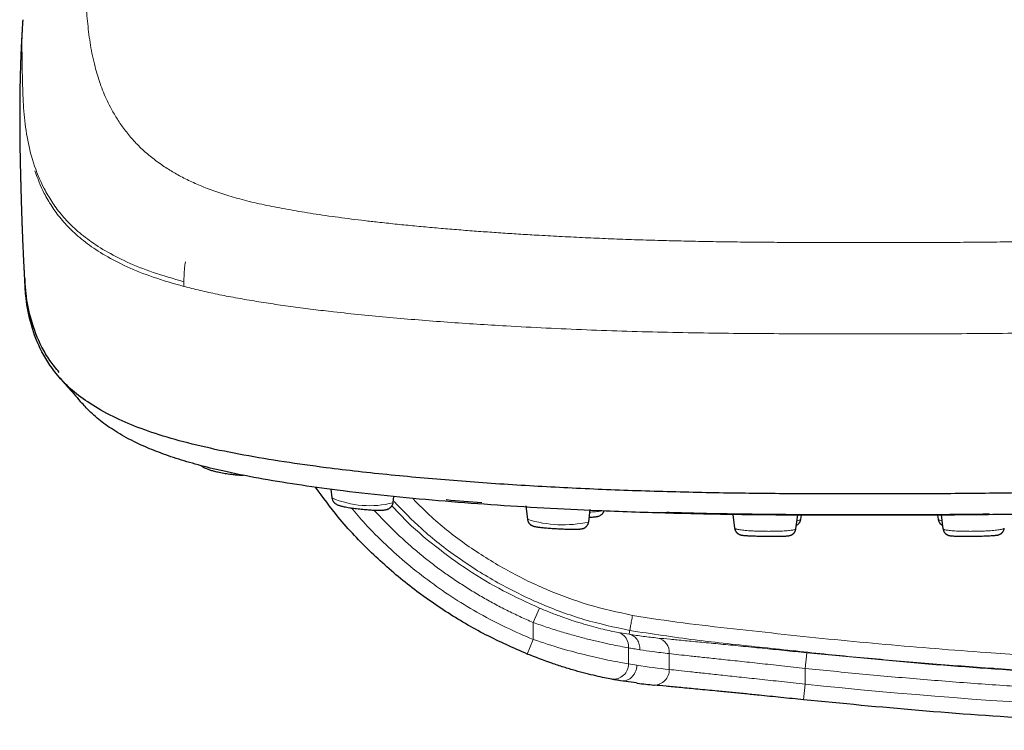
# Model space of a CAD drawing. Header units: millimetres. Extents: x 8 to 830, y 12 to 2106.
# Tile 74 of 256: x 408 to 470, y 888 to 933. Entities that reach past the tile are written whole.
import ezdxf

# ---------------------------------------------------------------- set-up
doc = ezdxf.new("R2010")
doc.units = ezdxf.units.MM

msp = doc.modelspace()

# ---------------------------------------------------------------- linework, layer by layer
at = {"color": 7, "linetype": 'Continuous', "lineweight": 30}
for p, q in [((427.392, 903.053), (427.462, 902.502)), ((431.37, 902.213), (431.418, 902.59)), ((439.808, 901.993), (439.917, 901.137)), ((443.826, 900.979), (443.925, 901.762)), ((453.007, 901.444), (453.118, 900.575)), ((457.027, 900.534), (457.141, 901.432)), ((466.279, 901.432), (466.393, 900.534)), ((457.342, 901.153), (457.373, 901.402)), ((466.046, 901.405), (466.079, 901.153)), ((446.858, 890.712), (445.851, 890.858)), ((447.982, 890.58), (448.001, 890.578))]:
    msp.add_line(p, q, dxfattribs=at)
at = {"color": 8, "linetype": 'Continuous', "lineweight": 0}
for p, q in [((431.36, 902.198), (431.362, 902.214)), ((443.817, 900.968), (443.818, 900.98)), ((457.333, 901.14), (457.334, 901.154)), ((457.02, 900.525), (457.02, 900.535)), ((440.29, 894.567), (440.682, 895.487)), ((440.29, 893.483), (440.29, 894.567)), ((445.69, 893.935), (446.397, 893.812)), ((439.911, 892.558), (440.29, 893.483)), ((446.352, 892.956), (446.352, 891.935)), ((457.61, 891.64), (457.713, 892.635)), ((448.95, 891.575), (448.95, 892.585)), ((457.61, 890.635), (457.61, 891.64)), ((457.61, 890.635), (457.507, 889.64))]:
    msp.add_line(p, q, dxfattribs=at)
for centre, radius, start, end in [((429.86, 908.02), 6.013, 246.56628, 284.45267), ((442.187, 908.295), 7.506, 252.44748, 282.54117), ((445.443, 893.054), 0.914, 353.80929, 74.33608), ((409.887, 900.862), 37.184, 349.07061, 349.4499), ((448.021, 892.665), 0.933, 355.09376, 77.40975), ((445.392, 891.909), 0.96, 263.78636, 1.54711), ((451.357, 919.49), 28.006, 259.70481, 260.83985), ((452.466, 926.712), 35.312, 260.92881, 264.28548), ((448, 891.531), 0.951, 268.94246, 2.63427)]:
    msp.add_arc(centre, radius, start, end, dxfattribs=at)
msp.add_ellipse((510.8, 1263.681), major_axis=(-255.327, -283.868), ratio=0.959692, start_param=0.610066, end_param=0.81414, dxfattribs=at)
for points, knots in [([(446.442, 894.054), (447.827, 893.845), (450.572, 893.429), (454.705, 893.003), (458.811, 892.551), (462.923, 892.167), (467.036, 891.827), (471.151, 891.534), (476.41, 891.217), (482.818, 890.932), (490.376, 890.749), (498.629, 890.717), (507.579, 890.889), (517.219, 891.323), (525.757, 891.93), (533.187, 892.626), (538.236, 893.176), (542.014, 893.62), (544.544, 893.973), (547.078, 894.548), (549.461, 895.32), (551.653, 896.264), (553.65, 897.324), (555.553, 898.544), (557.355, 899.916), (559.041, 901.431), (560.599, 903.073), (562.018, 904.838), (563.291, 906.715), (564.409, 908.688), (565.356, 910.741), (566.132, 912.863), (566.84, 915.399), (567.307, 918.341), (567.697, 921.626), (568.023, 924.884), (568.275, 928.142), (568.457, 931.401), (568.566, 934.66), (568.603, 937.921), (568.563, 941.547), (568.416, 945.537), (568.12, 949.889), (567.736, 953.657), (567.386, 956.86), (566.991, 959.492), (566.389, 962.112), (565.518, 964.67), (564.467, 967.001), (563.278, 969.085), (562.017, 970.942), (560.608, 972.695), (559.065, 974.337), (557.392, 975.843), (555.606, 977.2), (553.715, 978.409), (551.733, 979.471), (549.673, 980.374), (547.549, 981.095), (545.377, 981.651), (543.902, 981.877), (543.163, 981.99)], [0, 0, 0, 0, 0.019959, 0.039593, 0.05923, 0.078861, 0.098478, 0.118084, 0.137685, 0.17361, 0.209537, 0.245481, 0.291291, 0.337166, 0.383061, 0.413336, 0.44357, 0.455479, 0.46759, 0.47997, 0.492487, 0.503254, 0.513963, 0.524682, 0.535453, 0.546224, 0.556968, 0.567697, 0.578486, 0.58927, 0.599992, 0.610693, 0.621454, 0.637486, 0.653093, 0.668646, 0.684172, 0.699681, 0.71518, 0.730677, 0.74618, 0.766872, 0.78761, 0.808361, 0.820875, 0.833557, 0.846302, 0.859143, 0.872026, 0.882701, 0.893328, 0.903991, 0.914742, 0.925422, 0.936052, 0.946696, 0.957393, 0.968088, 0.978724, 0.989349, 1, 1, 1, 1]), ([(543.035, 981.021), (543.75, 980.912), (545.176, 980.695), (547.273, 980.156), (549.32, 979.46), (551.307, 978.588), (553.221, 977.563), (555.044, 976.394), (556.766, 975.085), (558.379, 973.633), (559.867, 972.049), (561.226, 970.355), (562.443, 968.563), (563.517, 966.679), (564.429, 964.705), (565.177, 962.664), (565.754, 960.571), (566.163, 958.441), (566.46, 956.289), (566.773, 953.407), (567.141, 949.808), (567.435, 945.484), (567.602, 940.988), (567.627, 936.322), (567.492, 931.484), (567.25, 927.503), (566.984, 924.376), (566.757, 922.098), (566.489, 919.822), (566.2, 917.54), (565.792, 915.31), (565.196, 913.165), (564.447, 911.118), (563.532, 909.137), (562.455, 907.234), (561.227, 905.423), (559.858, 903.72), (558.355, 902.135), (556.728, 900.673), (554.99, 899.349), (553.154, 898.172), (551.229, 897.149), (549.175, 896.263), (546.999, 895.547), (544.728, 895.006), (542.434, 894.661), (540.141, 894.377), (537.845, 894.125), (535.549, 893.869), (531.911, 893.487), (526.928, 893.019), (520.189, 892.505), (513.039, 892.096), (505.483, 891.818), (497.248, 891.682), (488.332, 891.741), (478.74, 892.054), (471.278, 892.489), (465.94, 892.894), (462.716, 893.167), (459.494, 893.469), (456.274, 893.801), (453.056, 894.175), (449.827, 894.507), (447.688, 894.847), (446.617, 895.017)], [0, 0, 0, 0, 0.0104751, 0.0208704, 0.0312755, 0.0417527, 0.0522388, 0.0626665, 0.0730697, 0.0835164, 0.0940385, 0.1044941, 0.114914, 0.1253608, 0.1358554, 0.1463477, 0.1567909, 0.1672428, 0.1777292, 0.1882281, 0.2091897, 0.2300944, 0.2509562, 0.2742928, 0.2976275, 0.3209893, 0.3320148, 0.3430591, 0.3541133, 0.365192, 0.376353, 0.3868874, 0.397377, 0.4078752, 0.4184337, 0.4289996, 0.4395073, 0.4500284, 0.4605768, 0.471126, 0.4816244, 0.4921112, 0.5026461, 0.5139678, 0.5252269, 0.5363897, 0.5475264, 0.5586683, 0.5698203, 0.5809688, 0.6116148, 0.64227, 0.6787837, 0.7152755, 0.751697, 0.7980031, 0.8443094, 0.8905918, 0.9061877, 0.9217958, 0.9374176, 0.9530342, 0.9686545, 0.9843088, 1, 1, 1, 1]), ([(416.143, 945.129), (416.019, 945.044), (415.772, 944.874), (415.434, 944.619), (415.116, 944.363), (414.819, 944.106), (414.543, 943.848), (414.285, 943.591), (414.014, 943.3), (413.739, 942.976), (413.464, 942.619), (413.216, 942.261), (412.977, 941.88), (412.752, 941.475), (412.543, 941.046), (412.36, 940.617), (412.202, 940.187), (412.068, 939.756), (411.946, 939.286), (411.842, 938.775), (411.761, 938.224), (411.708, 937.673), (411.678, 937.12), (411.669, 936.567), (411.678, 935.907), (411.713, 935.14), (411.77, 934.265), (411.833, 933.451), (411.903, 932.705), (411.981, 932.026), (412.081, 931.345), (412.206, 930.662), (412.353, 930.025), (412.517, 929.437), (412.695, 928.896), (412.901, 928.354), (413.14, 927.812), (413.378, 927.342), (413.601, 926.945), (413.798, 926.621), (414.012, 926.298), (414.244, 925.975), (414.497, 925.653), (414.771, 925.332), (415.069, 925.011), (415.383, 924.706), (415.709, 924.416), (416.043, 924.141), (416.405, 923.868), (416.768, 923.617), (417.125, 923.389), (417.472, 923.182), (417.84, 922.978), (418.23, 922.78), (418.64, 922.587), (419.07, 922.399), (419.521, 922.215), (419.997, 922.037), (420.5, 921.865), (421.029, 921.701), (421.403, 921.598), (421.59, 921.547)], [0, 0, 0, 0, 0.0112, 0.0224, 0.0336, 0.0448, 0.055999, 0.0672, 0.0784, 0.0938, 0.1092, 0.124599, 0.139999, 0.158333, 0.176667, 0.195001, 0.213333, 0.231666, 0.249999, 0.273333, 0.296668, 0.32, 0.343334, 0.366669, 0.390002, 0.426667, 0.463335, 0.500003, 0.528003, 0.556004, 0.584004, 0.612004, 0.640004, 0.662004, 0.684003, 0.706003, 0.728003, 0.750004, 0.76313, 0.776255, 0.789379, 0.802506, 0.815631, 0.828754, 0.841879, 0.855004, 0.866555, 0.878104, 0.889653, 0.901203, 0.910279, 0.919354, 0.928427, 0.937504, 0.946432, 0.95536, 0.964289, 0.973217, 0.982144, 0.991073, 1, 1, 1, 1]), ([(407.785, 932.967), (407.762, 932.654), (407.699, 931.804), (407.73, 930.414), (407.747, 928.785), (407.816, 927.145), (408.01, 925.5), (408.406, 923.852), (408.961, 922.479), (409.591, 921.387), (410.185, 920.576), (410.927, 919.777), (411.851, 918.996), (412.986, 918.239), (414.375, 917.524), (416.017, 916.853), (417.356, 916.469), (418.026, 916.277)], [0, 0, 0, 0, 0.055089, 0.14959, 0.244094, 0.338597, 0.433099, 0.527601, 0.622093, 0.669341, 0.716591, 0.763836, 0.81108, 0.858318, 0.905552, 0.952778, 1, 1, 1, 1]), ([(408.538, 923.342), (408.715, 922.863), (408.994, 922.109), (409.593, 921.087), (410.184, 920.276), (410.927, 919.477), (411.851, 918.696), (412.986, 917.939), (414.375, 917.224), (416.017, 916.553), (417.356, 916.169), (418.026, 915.977)], [0, 0, 0, 0, 0.1790621, 0.2817013, 0.3843426, 0.4869751, 0.5896033, 0.6922212, 0.7948274, 0.8974185, 1, 1, 1, 1]), ([(408.538, 923.342), (408.715, 922.863), (408.994, 922.109), (409.593, 921.087), (410.184, 920.276), (410.927, 919.477), (411.851, 918.696), (412.986, 917.939), (414.375, 917.224), (416.017, 916.553), (417.356, 916.169), (418.026, 915.977)], [0, 0, 0, 0, 0.179062, 0.281701, 0.384343, 0.486975, 0.589603, 0.692221, 0.794827, 0.897419, 1, 1, 1, 1]), ([(421.59, 921.547), (421.79, 921.495), (422.191, 921.39), (422.824, 921.244), (423.476, 921.104), (424.148, 920.972), (424.837, 920.845), (425.541, 920.725), (426.282, 920.606), (427.062, 920.49), (427.879, 920.377), (428.708, 920.269), (429.548, 920.167), (430.474, 920.061), (431.489, 919.951), (432.593, 919.84), (433.709, 919.736), (434.835, 919.639), (435.962, 919.548), (437.09, 919.463), (438.219, 919.384), (439.353, 919.31), (440.596, 919.235), (441.95, 919.161), (443.415, 919.088), (444.886, 919.023), (446.363, 918.966), (447.845, 918.918), (449.331, 918.878), (450.82, 918.845), (452.335, 918.819), (453.876, 918.8), (455.442, 918.786), (457.009, 918.778), (458.576, 918.774), (460.143, 918.772), (461.758, 918.772), (463.421, 918.772), (465.13, 918.774), (466.84, 918.78), (468.549, 918.79), (470.257, 918.808), (471.962, 918.833), (473.618, 918.866), (475.223, 918.908), (476.776, 918.957), (478.325, 919.015), (479.867, 919.081), (481.402, 919.157), (482.809, 919.234), (484.089, 919.311), (485.244, 919.386), (486.393, 919.467), (487.534, 919.553), (488.661, 919.644), (489.773, 919.741), (490.869, 919.843), (491.954, 919.952), (492.973, 920.062), (493.926, 920.172), (494.815, 920.282), (495.692, 920.398), (496.555, 920.52), (497.403, 920.649), (498.173, 920.776), (498.87, 920.899), (499.496, 921.016), (500.108, 921.139), (500.704, 921.268), (501.281, 921.403), (501.649, 921.499), (501.832, 921.547)], [0, 0, 0, 0, 0.01, 0.019998, 0.03, 0.039999, 0.049998, 0.059998, 0.07, 0.080998, 0.091997, 0.102997, 0.113998, 0.124999, 0.138998, 0.152997, 0.166997, 0.180998, 0.194998, 0.208748, 0.222497, 0.236247, 0.249997, 0.267498, 0.284997, 0.302497, 0.319998, 0.337498, 0.354998, 0.372498, 0.389998, 0.408332, 0.426665, 0.445, 0.463333, 0.481666, 0.5, 0.52, 0.540001, 0.560001, 0.580002, 0.600001, 0.620002, 0.640002, 0.658335, 0.676668, 0.695001, 0.713335, 0.731668, 0.750002, 0.764002, 0.778002, 0.792001, 0.806003, 0.820002, 0.833751, 0.847502, 0.861252, 0.875001, 0.886668, 0.898335, 0.910002, 0.921668, 0.933333, 0.945001, 0.954168, 0.963335, 0.972501, 0.981666, 0.990834, 1, 1, 1, 1]), ([(418.026, 915.977), (418.028, 916.093), (418.032, 916.325), (418.043, 916.671), (418.064, 917.012), (418.091, 917.302), (418.119, 917.478), (418.129, 917.542)], [0, 0, 0, 0, 0.225072, 0.447548, 0.665394, 0.877284, 1, 1, 1, 1]), ([(418.026, 915.977), (418.028, 916.093), (418.032, 916.325), (418.043, 916.671), (418.064, 917.012), (418.091, 917.302), (418.119, 917.478), (418.129, 917.542)], [0, 0, 0, 0, 0.225072, 0.447548, 0.665394, 0.8772839, 1, 1, 1, 1]), ([(418.026, 915.977), (418.369, 915.889), (419.055, 915.714), (420.16, 915.475), (421.307, 915.253), (422.498, 915.047), (423.724, 914.854), (424.98, 914.676), (426.264, 914.509), (427.716, 914.338), (429.341, 914.164), (431.144, 913.993), (432.971, 913.837), (434.819, 913.697), (436.684, 913.57), (438.78, 913.442), (441.11, 913.32), (443.676, 913.207), (446.258, 913.117), (448.852, 913.048), (451.439, 913.002), (454.016, 912.975), (456.58, 912.962), (459.145, 912.959), (461.726, 912.96), (464.322, 912.959), (466.934, 912.962), (469.544, 912.976), (472.152, 913.005), (474.739, 913.052), (477.301, 913.121), (479.836, 913.211), (482.356, 913.322), (484.655, 913.443), (486.736, 913.569), (488.601, 913.697), (490.449, 913.837), (492.277, 913.993), (494.079, 914.164), (495.705, 914.338), (497.156, 914.509), (498.44, 914.676), (499.697, 914.854), (500.923, 915.047), (502.113, 915.253), (503.261, 915.476), (504.365, 915.714), (505.051, 915.889), (505.395, 915.976)], [0, 0, 0, 0, 0.015623, 0.031246, 0.046872, 0.062497, 0.07812, 0.093744, 0.10937, 0.124997, 0.145828, 0.166661, 0.187494, 0.208328, 0.229161, 0.249995, 0.277997, 0.305996, 0.333995, 0.361995, 0.389995, 0.417496, 0.444998, 0.472498, 0.5, 0.528001, 0.556001, 0.584004, 0.612003, 0.640004, 0.667505, 0.695003, 0.722504, 0.750004, 0.770837, 0.791671, 0.812506, 0.833338, 0.854171, 0.875004, 0.890629, 0.906253, 0.92188, 0.937504, 0.953128, 0.968753, 0.984377, 1, 1, 1, 1]), ([(418.026, 915.977), (418.369, 915.889), (419.055, 915.714), (420.16, 915.475), (421.307, 915.253), (422.498, 915.047), (423.724, 914.854), (424.98, 914.676), (426.264, 914.509), (427.716, 914.338), (429.341, 914.164), (431.144, 913.993), (432.971, 913.837), (434.819, 913.697), (436.684, 913.57), (438.78, 913.442), (441.11, 913.32), (443.676, 913.207), (446.258, 913.117), (448.852, 913.048), (451.439, 913.002), (454.016, 912.975), (456.58, 912.962), (459.145, 912.959), (461.726, 912.96), (464.322, 912.959), (466.934, 912.962), (469.544, 912.976), (472.152, 913.005), (474.739, 913.052), (477.301, 913.121), (479.836, 913.211), (482.356, 913.322), (484.655, 913.443), (486.736, 913.569), (488.601, 913.697), (490.449, 913.837), (492.277, 913.993), (494.079, 914.164), (495.705, 914.338), (497.156, 914.509), (498.44, 914.676), (499.697, 914.854), (500.923, 915.047), (502.113, 915.253), (503.261, 915.476), (504.365, 915.714), (505.051, 915.889), (505.395, 915.976)], [0, 0, 0, 0, 0.015623, 0.031246, 0.046872, 0.062497, 0.07812, 0.093744, 0.10937, 0.124997, 0.145828, 0.166661, 0.187494, 0.208328, 0.229161, 0.249995, 0.277997, 0.305996, 0.333995, 0.361995, 0.389995, 0.417496, 0.444998, 0.472498, 0.5, 0.528001, 0.556001, 0.584004, 0.612003, 0.640004, 0.667505, 0.695003, 0.722504, 0.750004, 0.770837, 0.791671, 0.812506, 0.833338, 0.854171, 0.875004, 0.890629, 0.906253, 0.92188, 0.937504, 0.953128, 0.968753, 0.984377, 1, 1, 1, 1]), ([(431.425, 902.267), (431.992, 901.682), (433.252, 900.383), (435.476, 898.655), (438.008, 897.055), (440.698, 895.738), (443.512, 894.693), (445.463, 894.268), (446.442, 894.054)], [0, 0, 0, 0, 0.140333, 0.311811, 0.484038, 0.656062, 0.82734, 1, 1, 1, 1]), ([(446.617, 895.017), (445.675, 895.223), (443.795, 895.633), (441.082, 896.642), (438.486, 897.912), (436.047, 899.461), (434.068, 900.983), (433.003, 902.074), (432.608, 902.478)], [0, 0, 0, 0, 0.179394, 0.357793, 0.537086, 0.716453, 0.89491, 1, 1, 1, 1]), ([(428.699, 901.862), (428.99, 901.522), (429.684, 900.709), (430.884, 899.515), (432.276, 898.272), (433.746, 897.121), (435.283, 896.062), (436.886, 895.101), (438.553, 894.229), (439.709, 893.732), (440.29, 893.483)], [0, 0, 0, 0, 0.0929611, 0.2219849, 0.3513259, 0.4805412, 0.6095205, 0.7387616, 0.8687594, 1, 1, 1, 1]), ([(440.29, 894.567), (440.007, 894.69), (439.443, 894.936), (438.612, 895.338), (437.794, 895.763), (436.991, 896.213), (436.202, 896.686), (435.445, 897.173), (434.719, 897.672), (434.023, 898.182), (433.344, 898.711), (432.681, 899.259), (432.011, 899.85), (431.335, 900.487), (430.703, 901.12), (430.314, 901.542), (430.144, 901.728)], [0, 0, 0, 0, 0.073802, 0.14754, 0.221199, 0.294766, 0.368225, 0.441564, 0.510591, 0.579491, 0.648256, 0.716886, 0.785595, 0.862455, 0.93946, 1, 1, 1, 1]), ([(431.291, 902.004), (431.547, 901.723), (432.398, 900.792), (434.024, 899.41), (436.131, 897.876), (438.349, 896.553), (439.906, 895.841), (440.681, 895.487)], [0, 0, 0, 0, 0.099101, 0.328489, 0.554263, 0.777881, 1, 1, 1, 1]), ([(443.905, 901.603), (443.922, 901.603), (444.014, 901.606), (444.161, 901.616), (444.344, 901.632), (444.503, 901.652), (444.586, 901.668), (444.627, 901.676)], [0, 0, 0, 0, 0.05555, 0.291166, 0.527417, 0.763997, 1, 1, 1, 1]), ([(457.092, 901.042), (457.106, 901.045), (457.164, 901.056), (457.236, 901.078), (457.306, 901.108), (457.324, 901.129), (457.333, 901.14)], [0, 0, 0, 0, 0.096129, 0.397325, 0.698586, 1, 1, 1, 1]), ([(466.086, 901.154), (466.086, 901.149), (466.085, 901.134), (466.117, 901.108), (466.183, 901.078), (466.256, 901.056), (466.314, 901.045), (466.328, 901.042)], [0, 0, 0, 0, 0.118418, 0.38414, 0.649726, 0.915254, 1, 1, 1, 1]), ([(453.125, 900.575), (453.124, 900.571), (453.123, 900.559), (453.156, 900.539), (453.222, 900.515), (453.321, 900.492), (453.451, 900.47), (453.608, 900.45), (453.79, 900.431), (453.993, 900.414), (454.195, 900.402), (454.39, 900.392), (454.573, 900.385), (454.762, 900.38), (454.975, 900.376), (455.212, 900.373), (455.467, 900.374), (455.714, 900.377), (455.949, 900.384), (456.168, 900.394), (456.369, 900.406), (456.548, 900.421), (456.704, 900.439), (456.832, 900.458), (456.928, 900.479), (456.994, 900.501), (457.011, 900.517), (457.02, 900.525)], [0, 0, 0, 0, 0.0207799, 0.0633375, 0.1058963, 0.1484988, 0.1911452, 0.2338256, 0.2764779, 0.3190192, 0.3613871, 0.3930752, 0.4248898, 0.4568663, 0.4889569, 0.5317905, 0.5745295, 0.6170263, 0.6592777, 0.701629, 0.7441331, 0.7867435, 0.8293961, 0.8720477, 0.9146997, 0.9573457, 1, 1, 1, 1]), ([(466.4, 900.535), (466.4, 900.532), (466.398, 900.52), (466.429, 900.501), (466.491, 900.479), (466.589, 900.458), (466.716, 900.439), (466.872, 900.421), (467.051, 900.406), (467.252, 900.394), (467.471, 900.384), (467.706, 900.377), (467.953, 900.374), (468.208, 900.373), (468.445, 900.376), (468.658, 900.38), (468.847, 900.385), (469.03, 900.392), (469.225, 900.402), (469.427, 900.414), (469.63, 900.431), (469.812, 900.45), (469.969, 900.47), (470.099, 900.492), (470.198, 900.515), (470.264, 900.539), (470.297, 900.559), (470.296, 900.571), (470.295, 900.575)], [0, 0, 0, 0, 0.017828, 0.059721, 0.101607, 0.143499, 0.18539, 0.227282, 0.269133, 0.310879, 0.352476, 0.393974, 0.435713, 0.47769, 0.51976, 0.551279, 0.582685, 0.613932, 0.645056, 0.686668, 0.728451, 0.770343, 0.812262, 0.854149, 0.895992, 0.937792, 0.979591, 1, 1, 1, 1]), ([(440.682, 895.487), (440.923, 895.386), (441.408, 895.185), (442.135, 894.914), (442.846, 894.669), (443.528, 894.457), (444.168, 894.279), (444.75, 894.133), (445.272, 894.016), (445.55, 893.962), (445.69, 893.935)], [0, 0, 0, 0, 0.123984, 0.248345, 0.372689, 0.496808, 0.621394, 0.74699, 0.873292, 1, 1, 1, 1]), ([(446.352, 892.956), (446.185, 892.984), (445.853, 893.041), (445.23, 893.165), (444.531, 893.319), (443.761, 893.505), (442.937, 893.722), (442.073, 893.971), (441.184, 894.25), (440.588, 894.461), (440.29, 894.567)], [0, 0, 0, 0, 0.1247515, 0.249287, 0.3737502, 0.4982851, 0.6230352, 0.7481436, 0.8737518, 1, 1, 1, 1]), ([(446.442, 894.054), (446.445, 894.071), (446.451, 894.107), (446.491, 894.331), (446.55, 894.65), (446.595, 894.898), (446.617, 895.017)], [0, 0, 0, 0, 0.240826, 0.5, 0.759174, 1, 1, 1, 1]), ([(440.29, 893.483), (440.887, 893.286), (442.078, 892.892), (443.504, 892.523), (444.53, 892.285), (445.229, 892.137), (445.853, 892.017), (446.185, 891.962), (446.352, 891.935)], [0, 0, 0, 0, 0.250957, 0.500377, 0.625118, 0.74988, 0.874796, 1, 1, 1, 1]), ([(446.397, 893.812), (446.7, 893.767), (447.306, 893.675), (447.918, 893.608), (448.224, 893.575)], [0, 0, 0, 0, 0.49964, 1, 1, 1, 1]), ([(446.397, 893.812), (446.443, 893.801), (446.538, 893.777), (446.673, 893.704), (446.798, 893.605), (446.905, 893.477), (446.99, 893.328), (447.048, 893.165), (447.081, 892.997), (447.081, 892.884), (447.081, 892.829)], [0, 0, 0, 0, 0.118213, 0.242057, 0.369963, 0.5, 0.630037, 0.757943, 0.881787, 1, 1, 1, 1]), ([(448.224, 893.575), (448.477, 893.549), (448.984, 893.498), (449.942, 893.408), (451.02, 893.306), (452.217, 893.192), (453.509, 893.065), (454.872, 892.927), (456.281, 892.783), (457.236, 892.684), (457.713, 892.635)], [0, 0, 0, 0, 0.124653, 0.249687, 0.374821, 0.499752, 0.624733, 0.750003, 0.875212, 1, 1, 1, 1]), ([(447.081, 892.829), (446.945, 892.851), (446.702, 892.891), (446.459, 892.936), (446.352, 892.956)], [0, 0, 0, 0, 0.56, 1, 1, 1, 1]), ([(448.95, 892.585), (448.601, 892.624), (447.977, 892.692), (447.355, 892.787), (447.081, 892.829)], [0, 0, 0, 0, 0.560003, 1, 1, 1, 1]), ([(457.713, 892.635), (460.144, 892.398), (465.076, 891.918), (472.57, 891.387), (480.208, 890.991), (487.927, 890.753), (496.312, 890.665), (505.309, 890.782), (514.857, 891.159), (524.252, 891.75), (530.444, 892.343), (533.508, 892.636)], [0, 0, 0, 0, 0.09651, 0.195798, 0.296803, 0.398709, 0.50089, 0.628118, 0.754201, 0.878419, 1, 1, 1, 1]), ([(457.61, 891.64), (457.114, 891.696), (456.138, 891.806), (454.732, 891.958), (453.432, 892.097), (452.257, 892.222), (451.217, 892.334), (450.32, 892.431), (449.555, 892.516), (449.149, 892.562), (448.95, 892.585)], [0, 0, 0, 0, 0.142475, 0.279949, 0.412425, 0.539906, 0.662399, 0.779908, 0.892439, 1, 1, 1, 1]), ([(445.851, 890.858), (445.908, 890.851), (446.026, 890.836), (446.21, 890.869), (446.395, 890.947), (446.566, 891.074), (446.71, 891.242), (446.814, 891.435), (446.88, 891.638), (446.893, 891.775), (446.898, 891.841)], [0, 0, 0, 0, 0.1146317, 0.2377097, 0.3671411, 0.5, 0.6328589, 0.7622903, 0.8853683, 1, 1, 1, 1]), ([(448.95, 891.575), (449.146, 891.553), (449.549, 891.508), (450.306, 891.425), (451.197, 891.328), (452.234, 891.217), (453.409, 891.093), (454.712, 890.954), (456.127, 890.801), (457.109, 890.691), (457.61, 890.635)], [0, 0, 0, 0, 0.106372, 0.218054, 0.335053, 0.457375, 0.585027, 0.718012, 0.856336, 1, 1, 1, 1]), ([(533.61, 891.64), (532.479, 891.527), (530.216, 891.3), (526.819, 891), (523.418, 890.728), (520.016, 890.488), (516.611, 890.279), (513.204, 890.102), (509.682, 889.95), (506.045, 889.829), (502.294, 889.742), (498.541, 889.692), (494.789, 889.681), (491.037, 889.707), (487.285, 889.772), (483.534, 889.875), (479.785, 890.015), (476.038, 890.194), (472.315, 890.41), (468.617, 890.661), (464.944, 890.949), (461.275, 891.271), (458.832, 891.517), (457.61, 891.64)], [0, 0, 0, 0, 0.044798, 0.089599, 0.134402, 0.179207, 0.224013, 0.268821, 0.313628, 0.362917, 0.412206, 0.461494, 0.510781, 0.560067, 0.609351, 0.658633, 0.707912, 0.757189, 0.806462, 0.854852, 0.903238, 0.951621, 1, 1, 1, 1])]:
    msp.add_open_spline(points, degree=3, knots=knots, dxfattribs=at)
at = {"color": 7, "linetype": 'Continuous', "lineweight": 30}
for points, knots in [([(407.768, 932.968), (407.765, 932.923), (407.758, 932.826), (407.748, 932.676), (407.739, 932.523), (407.73, 932.382), (407.722, 932.256), (407.714, 932.113), (407.705, 931.951), (407.695, 931.772), (407.686, 931.592), (407.676, 931.385), (407.665, 931.155), (407.655, 930.93), (407.645, 930.703), (407.637, 930.479), (407.628, 930.252), (407.621, 930.048), (407.616, 929.864), (407.61, 929.679), (407.605, 929.487), (407.601, 929.328), (407.598, 929.206), (407.596, 929.129), (407.594, 929.051), (407.592, 928.961), (407.591, 928.864), (407.589, 928.767), (407.587, 928.677), (407.585, 928.583), (407.584, 928.481), (407.582, 928.341), (407.579, 928.178), (407.577, 927.984), (407.575, 927.782), (407.574, 927.574), (407.573, 927.378), (407.572, 927.199), (407.572, 927.019), (407.572, 926.863), (407.572, 926.763), (407.572, 926.724)], [0, 0, 0, 0, 0.019943, 0.042934, 0.066324, 0.087834, 0.105746, 0.122508, 0.151901, 0.178369, 0.203079, 0.233282, 0.271789, 0.307876, 0.335902, 0.375949, 0.41205, 0.441533, 0.470971, 0.499382, 0.528953, 0.562473, 0.576333, 0.58753, 0.599751, 0.614523, 0.631503, 0.647033, 0.662214, 0.675882, 0.692983, 0.713489, 0.74603, 0.774508, 0.811588, 0.849967, 0.881926, 0.915122, 0.944975, 0.978579, 1, 1, 1, 1]), ([(407.572, 926.784), (407.572, 926.765), (407.572, 926.683), (407.572, 926.533), (407.572, 926.358), (407.572, 926.188), (407.573, 926.034), (407.574, 925.884), (407.575, 925.774), (407.575, 925.696), (407.576, 925.631), (407.577, 925.557), (407.577, 925.471), (407.578, 925.38), (407.579, 925.294), (407.58, 925.222), (407.581, 925.167), (407.582, 925.12), (407.582, 925.074), (407.583, 925.015), (407.584, 924.944), (407.585, 924.861), (407.586, 924.775), (407.588, 924.694), (407.589, 924.623), (407.59, 924.56), (407.591, 924.491), (407.593, 924.407), (407.595, 924.307), (407.597, 924.204), (407.598, 924.107), (407.6, 924.025), (407.602, 923.953), (407.603, 923.886), (407.605, 923.815), (407.607, 923.737), (407.609, 923.648), (407.611, 923.553), (407.613, 923.461), (407.615, 923.382), (407.617, 923.313), (407.618, 923.254), (407.62, 923.2), (407.621, 923.143), (407.623, 923.077), (407.625, 923.003), (407.627, 922.924), (407.629, 922.844), (407.631, 922.77), (407.633, 922.701), (407.634, 922.64), (407.636, 922.584), (407.637, 922.534), (407.638, 922.486), (407.64, 922.437), (407.641, 922.38), (407.643, 922.316), (407.645, 922.248), (407.647, 922.184), (407.648, 922.121), (407.65, 922.059), (407.652, 921.992), (407.654, 921.925), (407.656, 921.853), (407.658, 921.777), (407.66, 921.699), (407.662, 921.619), (407.665, 921.522), (407.669, 921.401), (407.673, 921.248), (407.678, 921.074), (407.683, 920.912), (407.688, 920.772), (407.691, 920.661), (407.695, 920.553), (407.698, 920.451), (407.701, 920.359), (407.704, 920.278), (407.707, 920.204), (407.709, 920.132), (407.712, 920.051), (407.715, 919.962), (407.718, 919.873), (407.721, 919.793), (407.724, 919.718), (407.727, 919.635), (407.731, 919.531), (407.736, 919.417), (407.74, 919.306), (407.743, 919.218), (407.746, 919.151), (407.748, 919.094), (407.751, 919.025), (407.755, 918.944), (407.758, 918.863), (407.761, 918.783), (407.765, 918.692), (407.77, 918.572), (407.777, 918.429), (407.783, 918.282), (407.789, 918.153), (407.794, 918.055), (407.797, 917.975), (407.801, 917.899), (407.805, 917.818), (407.808, 917.743), (407.811, 917.68), (407.814, 917.62), (407.818, 917.551), (407.822, 917.472), (407.826, 917.382), (407.831, 917.292), (407.836, 917.195), (407.841, 917.098), (407.846, 916.999), (407.851, 916.907), (407.855, 916.826), (407.859, 916.747), (407.864, 916.662), (407.869, 916.563), (407.875, 916.462), (407.879, 916.393), (407.88, 916.364)], [0, 0, 0, 0, 0.004188, 0.01785, 0.033366, 0.042905, 0.056087, 0.068461, 0.077164, 0.081539, 0.086489, 0.092259, 0.099004, 0.106705, 0.113913, 0.119423, 0.123685, 0.12698, 0.130679, 0.134967, 0.141285, 0.148223, 0.155589, 0.162647, 0.168597, 0.173458, 0.178686, 0.186387, 0.195583, 0.205027, 0.214142, 0.221658, 0.227525, 0.234047, 0.240879, 0.248316, 0.257469, 0.268419, 0.278689, 0.288009, 0.296357, 0.303733, 0.310451, 0.31822, 0.328284, 0.339944, 0.352939, 0.365944, 0.378773, 0.38933, 0.399673, 0.409107, 0.417485, 0.424828, 0.432808, 0.44189, 0.452485, 0.463948, 0.474196, 0.48307, 0.493313, 0.502296, 0.511934, 0.522167, 0.532517, 0.542884, 0.553198, 0.563447, 0.580225, 0.598567, 0.618794, 0.639558, 0.65086, 0.662209, 0.672948, 0.682795, 0.691514, 0.699274, 0.705042, 0.71149, 0.718637, 0.726522, 0.734722, 0.741628, 0.747084, 0.754003, 0.76285, 0.772803, 0.782074, 0.789873, 0.794027, 0.798156, 0.803573, 0.810306, 0.817158, 0.822647, 0.829258, 0.83824, 0.850247, 0.86183, 0.871834, 0.879297, 0.883777, 0.88955, 0.896199, 0.901816, 0.906164, 0.910004, 0.914986, 0.921151, 0.927328, 0.934633, 0.940738, 0.948065, 0.955563, 0.96202, 0.967715, 0.97285, 0.978776, 0.985579, 0.993997, 1, 1, 1, 1]), ([(407.572, 926.784), (407.572, 926.765), (407.572, 926.683), (407.572, 926.533), (407.572, 926.358), (407.572, 926.188), (407.573, 926.034), (407.574, 925.884), (407.575, 925.774), (407.575, 925.696), (407.576, 925.631), (407.577, 925.557), (407.577, 925.471), (407.578, 925.38), (407.579, 925.294), (407.58, 925.222), (407.581, 925.167), (407.582, 925.12), (407.582, 925.074), (407.583, 925.015), (407.584, 924.944), (407.585, 924.861), (407.586, 924.775), (407.588, 924.694), (407.589, 924.623), (407.59, 924.56), (407.591, 924.491), (407.593, 924.407), (407.595, 924.307), (407.597, 924.204), (407.598, 924.107), (407.6, 924.025), (407.602, 923.953), (407.603, 923.886), (407.605, 923.815), (407.607, 923.737), (407.609, 923.648), (407.611, 923.553), (407.613, 923.461), (407.615, 923.382), (407.617, 923.313), (407.618, 923.254), (407.62, 923.2), (407.621, 923.143), (407.623, 923.077), (407.625, 923.003), (407.627, 922.924), (407.629, 922.844), (407.631, 922.77), (407.633, 922.701), (407.634, 922.64), (407.636, 922.584), (407.637, 922.534), (407.638, 922.486), (407.64, 922.437), (407.641, 922.38), (407.643, 922.316), (407.645, 922.248), (407.647, 922.184), (407.648, 922.121), (407.65, 922.059), (407.652, 921.992), (407.654, 921.925), (407.656, 921.853), (407.658, 921.777), (407.66, 921.699), (407.662, 921.619), (407.665, 921.522), (407.669, 921.401), (407.673, 921.248), (407.678, 921.074), (407.683, 920.912), (407.688, 920.772), (407.691, 920.661), (407.695, 920.553), (407.698, 920.451), (407.701, 920.359), (407.704, 920.278), (407.707, 920.204), (407.709, 920.132), (407.712, 920.051), (407.715, 919.962), (407.718, 919.873), (407.721, 919.793), (407.724, 919.718), (407.727, 919.635), (407.731, 919.531), (407.736, 919.417), (407.74, 919.306), (407.743, 919.218), (407.746, 919.151), (407.748, 919.094), (407.751, 919.025), (407.755, 918.944), (407.758, 918.863), (407.761, 918.783), (407.765, 918.692), (407.77, 918.572), (407.777, 918.429), (407.783, 918.282), (407.789, 918.153), (407.794, 918.055), (407.797, 917.975), (407.801, 917.899), (407.805, 917.818), (407.808, 917.743), (407.811, 917.68), (407.814, 917.62), (407.818, 917.551), (407.822, 917.472), (407.826, 917.382), (407.831, 917.292), (407.836, 917.195), (407.841, 917.098), (407.846, 916.999), (407.851, 916.907), (407.855, 916.826), (407.859, 916.747), (407.864, 916.662), (407.869, 916.563), (407.875, 916.462), (407.879, 916.393), (407.88, 916.364)], [0, 0, 0, 0, 0.004188, 0.01785, 0.033366, 0.042905, 0.056087, 0.068461, 0.077164, 0.081539, 0.086489, 0.092259, 0.099004, 0.106705, 0.113913, 0.119423, 0.123685, 0.12698, 0.130679, 0.134967, 0.141285, 0.148223, 0.155589, 0.162647, 0.168597, 0.173458, 0.178686, 0.186387, 0.195583, 0.205027, 0.214142, 0.221658, 0.227525, 0.234047, 0.240879, 0.248316, 0.257469, 0.268419, 0.278689, 0.288009, 0.296357, 0.303733, 0.310451, 0.31822, 0.328284, 0.339944, 0.352939, 0.365944, 0.378773, 0.38933, 0.399673, 0.409107, 0.417485, 0.424828, 0.432808, 0.44189, 0.452485, 0.463948, 0.474196, 0.48307, 0.493313, 0.502296, 0.511934, 0.522167, 0.532517, 0.542884, 0.553198, 0.563447, 0.580225, 0.598567, 0.618794, 0.639558, 0.65086, 0.662209, 0.672948, 0.682795, 0.691514, 0.699274, 0.705042, 0.71149, 0.718637, 0.726522, 0.734722, 0.741628, 0.747084, 0.754003, 0.76285, 0.772803, 0.782074, 0.789873, 0.794027, 0.798156, 0.803573, 0.810306, 0.817158, 0.822647, 0.829258, 0.83824, 0.850247, 0.86183, 0.871834, 0.879297, 0.883777, 0.88955, 0.896199, 0.901816, 0.906164, 0.910004, 0.914986, 0.921151, 0.927328, 0.934633, 0.940738, 0.948065, 0.955563, 0.96202, 0.967715, 0.97285, 0.978776, 0.985579, 0.993997, 1, 1, 1, 1]), ([(410.092, 910.503), (409.885, 910.752), (409.445, 911.285), (408.812, 912.389), (408.264, 913.817), (407.977, 915.277), (407.928, 916.169), (407.91, 916.485)], [0, 0, 0, 0, 0.127549, 0.271642, 0.55804, 0.843021, 1, 1, 1, 1]), ([(515.523, 916.362), (515.503, 915.986), (515.452, 915.035), (515.155, 913.516), (514.615, 912.088), (513.944, 910.95), (513.279, 910.094), (512.399, 909.241), (511.244, 908.396), (509.826, 907.615), (508.149, 906.907), (506.256, 906.282), (504.046, 905.716), (501.607, 905.22), (499.025, 904.79), (495.903, 904.357), (492.217, 903.945), (487.967, 903.568), (483.651, 903.269), (479.286, 903.045), (474.885, 902.892), (470.474, 902.804), (466.081, 902.762), (461.71, 902.752), (457.339, 902.758), (452.947, 902.798), (448.536, 902.892), (444.134, 903.047), (439.769, 903.273), (435.453, 903.571), (431.203, 903.945), (427.517, 904.358), (424.396, 904.792), (421.813, 905.223), (419.375, 905.718), (417.164, 906.284), (415.271, 906.908), (413.594, 907.615), (412.176, 908.397), (411.021, 909.242), (410.141, 910.095), (409.476, 910.951), (408.806, 912.088), (408.265, 913.517), (407.968, 915.037), (407.917, 915.989), (407.897, 916.365)], [0, 0, 0, 0, 0.025217, 0.063803, 0.10258, 0.122089, 0.14174, 0.161558, 0.181585, 0.201861, 0.218949, 0.236234, 0.253529, 0.27061, 0.287485, 0.304201, 0.329047, 0.353713, 0.378268, 0.402779, 0.427275, 0.451685, 0.475934, 0.499966, 0.523997, 0.548247, 0.572657, 0.597149, 0.621666, 0.646218, 0.670883, 0.69573, 0.712446, 0.729322, 0.7464, 0.763701, 0.780976, 0.798076, 0.818345, 0.838374, 0.858192, 0.877841, 0.897351, 0.936129, 0.974715, 1, 1, 1, 1]), ([(515.523, 916.362), (515.503, 915.986), (515.452, 915.035), (515.155, 913.516), (514.615, 912.088), (513.944, 910.95), (513.279, 910.094), (512.399, 909.241), (511.244, 908.396), (509.826, 907.615), (508.149, 906.907), (506.256, 906.282), (504.046, 905.716), (501.607, 905.22), (499.025, 904.79), (495.903, 904.357), (492.217, 903.945), (487.967, 903.568), (483.651, 903.269), (479.286, 903.045), (474.885, 902.892), (470.474, 902.804), (466.081, 902.762), (461.71, 902.752), (457.339, 902.758), (452.947, 902.798), (448.536, 902.892), (444.134, 903.047), (439.769, 903.273), (435.453, 903.571), (431.203, 903.945), (427.517, 904.358), (424.396, 904.792), (421.813, 905.223), (419.375, 905.718), (417.164, 906.284), (415.271, 906.908), (413.594, 907.615), (412.176, 908.397), (411.021, 909.242), (410.141, 910.095), (409.476, 910.951), (408.806, 912.088), (408.265, 913.517), (407.968, 915.037), (407.917, 915.989), (407.897, 916.365)], [0, 0, 0, 0, 0.025217, 0.063803, 0.10258, 0.122089, 0.14174, 0.161558, 0.181585, 0.201861, 0.218949, 0.236234, 0.253529, 0.27061, 0.287485, 0.304201, 0.329047, 0.353713, 0.378268, 0.402779, 0.427275, 0.451685, 0.475934, 0.499966, 0.523997, 0.548247, 0.572657, 0.597149, 0.621666, 0.646218, 0.670883, 0.69573, 0.712446, 0.729322, 0.7464, 0.763701, 0.780976, 0.798076, 0.818345, 0.838374, 0.858192, 0.877841, 0.897351, 0.936129, 0.974715, 1, 1, 1, 1]), ([(410.074, 910.212), (410.282, 909.974), (410.77, 909.414), (411.258, 908.854), (411.538, 908.533)], [0, 0, 0, 0, 0.425603, 1, 1, 1, 1]), ([(410.074, 910.212), (410.282, 909.974), (410.77, 909.414), (411.258, 908.854), (411.538, 908.533)], [0, 0, 0, 0, 0.4256028, 1, 1, 1, 1]), ([(511.887, 908.546), (511.703, 908.343), (511.308, 907.906), (510.517, 907.249), (509.512, 906.577), (508.382, 905.981), (507.165, 905.461), (505.916, 905.015), (504.502, 904.597), (502.758, 904.169), (500.656, 903.745), (498.205, 903.341), (495.467, 902.965), (492.454, 902.622), (489.178, 902.314), (485.839, 902.054), (482.453, 901.842), (478.747, 901.661), (474.722, 901.525), (470.387, 901.44), (466.047, 901.4), (461.711, 901.391), (457.374, 901.396), (453.033, 901.434), (448.697, 901.524), (444.672, 901.664), (440.967, 901.845), (437.582, 902.057), (434.243, 902.315), (430.966, 902.622), (427.952, 902.966), (425.215, 903.343), (422.765, 903.748), (420.664, 904.171), (418.919, 904.599), (417.506, 905.017), (416.255, 905.462), (415.039, 905.981), (413.909, 906.578), (412.905, 907.25), (412.115, 907.906), (411.721, 908.341), (411.537, 908.544)], [0, 0, 0, 0, 0.019968, 0.042845, 0.065749, 0.08868, 0.105899, 0.123131, 0.140371, 0.157606, 0.180561, 0.203488, 0.226385, 0.253822, 0.281229, 0.308628, 0.336023, 0.363413, 0.397638, 0.431821, 0.465957, 0.500046, 0.534139, 0.568292, 0.602485, 0.6367, 0.664086, 0.691475, 0.718869, 0.746283, 0.773727, 0.796621, 0.819543, 0.842495, 0.859727, 0.876966, 0.894199, 0.911419, 0.93435, 0.957253, 0.980128, 1, 1, 1, 1]), ([(511.887, 908.546), (511.703, 908.343), (511.308, 907.906), (510.517, 907.249), (509.512, 906.577), (508.382, 905.981), (507.165, 905.461), (505.916, 905.015), (504.502, 904.597), (502.758, 904.169), (500.656, 903.745), (498.205, 903.341), (495.467, 902.965), (492.454, 902.622), (489.178, 902.314), (485.839, 902.054), (482.453, 901.842), (478.747, 901.661), (474.722, 901.525), (470.387, 901.44), (466.047, 901.4), (461.711, 901.391), (457.374, 901.396), (453.033, 901.434), (448.697, 901.524), (444.672, 901.664), (440.967, 901.845), (437.582, 902.057), (434.243, 902.315), (430.966, 902.622), (427.952, 902.966), (425.215, 903.343), (422.765, 903.748), (420.664, 904.171), (418.919, 904.599), (417.506, 905.017), (416.255, 905.462), (415.039, 905.981), (413.909, 906.578), (412.905, 907.25), (412.115, 907.906), (411.721, 908.341), (411.537, 908.544)], [0, 0, 0, 0, 0.019968, 0.042845, 0.065749, 0.08868, 0.105899, 0.123131, 0.140371, 0.157606, 0.180561, 0.203488, 0.226385, 0.253822, 0.281229, 0.308628, 0.336023, 0.363413, 0.397638, 0.431821, 0.465957, 0.500046, 0.534139, 0.568292, 0.602485, 0.6367, 0.664086, 0.691475, 0.718869, 0.746283, 0.773727, 0.796621, 0.819543, 0.842495, 0.859727, 0.876966, 0.894199, 0.911419, 0.93435, 0.957253, 0.980128, 1, 1, 1, 1]), ([(419.131, 904.559), (419.138, 904.552), (419.162, 904.53), (419.204, 904.5), (419.271, 904.457), (419.354, 904.414), (419.458, 904.369), (419.569, 904.327), (419.679, 904.291), (419.79, 904.257), (419.909, 904.224), (420.047, 904.19), (420.204, 904.154), (420.381, 904.118), (420.569, 904.083), (420.761, 904.052), (420.938, 904.026), (421.096, 904.006), (421.232, 903.99), (421.35, 903.978), (421.445, 903.97), (421.519, 903.965), (421.587, 903.96), (421.666, 903.956), (421.752, 903.952), (421.809, 903.951), (421.834, 903.951)], [0, 0, 0, 0, 0.0127051, 0.041348, 0.068443, 0.121307, 0.1766953, 0.2283538, 0.2738695, 0.3155097, 0.3606744, 0.4101126, 0.4639225, 0.5222539, 0.5822472, 0.6412707, 0.6991605, 0.7445434, 0.7890039, 0.8292776, 0.8617541, 0.8865373, 0.9054702, 0.9331342, 0.970051, 1, 1, 1, 1]), ([(439.911, 892.558), (439.018, 892.952), (437.225, 893.743), (434.673, 895.241), (432.233, 896.977), (429.946, 898.99), (427.976, 901.059), (426.89, 902.542), (426.417, 903.188)], [0, 0, 0, 0, 0.168103, 0.337523, 0.509013, 0.683502, 0.86212, 1, 1, 1, 1]), ([(427.465, 902.503), (427.472, 902.466), (427.484, 902.402), (427.52, 902.324), (427.552, 902.273), (427.583, 902.232), (427.622, 902.189), (427.682, 902.137), (427.766, 902.085), (427.846, 902.049), (427.936, 902.017), (428.023, 901.992), (428.123, 901.966), (428.249, 901.939), (428.409, 901.908), (428.583, 901.879), (428.763, 901.852), (428.943, 901.829), (429.134, 901.807), (429.329, 901.787), (429.522, 901.769), (429.71, 901.754), (429.89, 901.741), (430.059, 901.731), (430.218, 901.725), (430.367, 901.721), (430.502, 901.721), (430.618, 901.723), (430.716, 901.728), (430.798, 901.736), (430.884, 901.747), (430.958, 901.764), (431.027, 901.788), (431.082, 901.812), (431.136, 901.844), (431.179, 901.876), (431.213, 901.907), (431.241, 901.936), (431.269, 901.971), (431.299, 902.016), (431.327, 902.071), (431.352, 902.137), (431.361, 902.187), (431.365, 902.213)], [0, 0, 0, 0, 0.0218963, 0.0385599, 0.0495107, 0.0564594, 0.0703947, 0.0904891, 0.1123511, 0.1443349, 0.1738442, 0.2001384, 0.2261113, 0.2625645, 0.301517, 0.3435106, 0.3771301, 0.4124927, 0.4480716, 0.4834555, 0.5185523, 0.5532577, 0.5875107, 0.6215513, 0.6555227, 0.6895428, 0.7237161, 0.7570422, 0.786791, 0.8129033, 0.8391799, 0.8686035, 0.8832912, 0.8978817, 0.9123824, 0.9254875, 0.9332992, 0.9404335, 0.949852, 0.9594699, 0.9711732, 0.9847778, 1, 1, 1, 1]), ([(437.004, 902.191), (436.248, 902.245), (435.488, 902.3), (434.751, 902.372), (434.748, 902.372)], [0, 0, 0, 0, 0.995822, 1, 1, 1, 1]), ([(437.004, 902.191), (436.248, 902.245), (435.488, 902.3), (434.751, 902.372), (434.748, 902.372)], [0, 0, 0, 0, 0.995822, 1, 1, 1, 1]), ([(443.863, 901.274), (443.905, 901.275), (444, 901.278), (444.113, 901.285), (444.212, 901.294), (444.287, 901.304), (444.362, 901.317), (444.434, 901.335), (444.506, 901.36), (444.576, 901.396), (444.631, 901.432), (444.674, 901.469), (444.702, 901.498), (444.724, 901.523), (444.745, 901.55), (444.775, 901.598), (444.8, 901.639), (444.807, 901.67), (444.807, 901.67)], [0, 0, 0, 0, 0.1081, 0.247997, 0.334266, 0.421536, 0.507196, 0.59165, 0.676855, 0.732879, 0.788208, 0.833009, 0.866389, 0.88269, 0.904309, 0.935421, 0.999086, 1, 1, 1, 1]), ([(448.463, 901.585), (448.509, 901.583), (448.622, 901.58), (448.737, 901.577), (448.805, 901.575)], [0, 0, 0, 0, 0.403932, 1, 1, 1, 1]), ([(448.463, 901.585), (448.509, 901.583), (448.622, 901.58), (448.737, 901.577), (448.805, 901.575)], [0, 0, 0, 0, 0.403932, 1, 1, 1, 1]), ([(461.71, 901.418), (460.286, 901.419), (457.442, 901.421), (453.185, 901.469), (450.303, 901.518), (448.855, 901.571), (448.811, 901.572)], [0, 0, 0, 0, 0.330595, 0.660502, 0.989719, 1, 1, 1, 1]), ([(461.71, 901.418), (460.286, 901.419), (457.442, 901.421), (453.185, 901.469), (450.303, 901.518), (448.855, 901.571), (448.811, 901.572)], [0, 0, 0, 0, 0.330595, 0.660502, 0.989719, 1, 1, 1, 1]), ([(469.351, 901.464), (468.228, 901.45), (465.682, 901.419), (463.134, 901.419), (461.71, 901.418)], [0, 0, 0, 0, 0.4413463, 1, 1, 1, 1]), ([(469.351, 901.464), (468.228, 901.45), (465.682, 901.419), (463.134, 901.419), (461.71, 901.418)], [0, 0, 0, 0, 0.4413463, 1, 1, 1, 1]), ([(439.92, 901.138), (439.924, 901.112), (439.932, 901.064), (439.956, 901.001), (439.981, 900.951), (440.006, 900.912), (440.027, 900.884), (440.046, 900.862), (440.063, 900.843), (440.078, 900.829), (440.09, 900.819), (440.098, 900.812), (440.101, 900.81), (440.104, 900.807), (440.105, 900.806), (440.108, 900.804), (440.111, 900.802), (440.116, 900.798), (440.123, 900.792), (440.138, 900.781), (440.162, 900.765), (440.198, 900.745), (440.242, 900.724), (440.295, 900.705), (440.359, 900.687), (440.439, 900.67), (440.534, 900.654), (440.646, 900.638), (440.766, 900.623), (440.89, 900.61), (441.014, 900.598), (441.157, 900.585), (441.316, 900.573), (441.494, 900.561), (441.674, 900.55), (441.857, 900.54), (442.038, 900.531), (442.218, 900.523), (442.397, 900.517), (442.558, 900.512), (442.704, 900.51), (442.832, 900.509), (442.947, 900.509), (443.049, 900.511), (443.138, 900.514), (443.218, 900.518), (443.294, 900.523), (443.362, 900.532), (443.425, 900.544), (443.476, 900.559), (443.522, 900.578), (443.557, 900.595), (443.579, 900.608), (443.593, 900.617), (443.598, 900.62), (443.601, 900.622), (443.604, 900.624), (443.606, 900.626), (443.607, 900.627), (443.608, 900.627), (443.609, 900.628), (443.612, 900.63), (443.614, 900.631), (443.617, 900.634), (443.622, 900.638), (443.635, 900.648), (443.654, 900.663), (443.676, 900.684), (443.7, 900.708), (443.726, 900.741), (443.756, 900.785), (443.784, 900.838), (443.809, 900.904), (443.817, 900.954), (443.822, 900.98)], [0, 0, 0, 0, 0.014116, 0.026385, 0.036536, 0.044419, 0.051425, 0.056626, 0.06091, 0.065727, 0.067515, 0.069001, 0.071647, 0.071929, 0.0722, 0.072756, 0.073405, 0.074205, 0.076359, 0.079329, 0.087797, 0.099502, 0.113339, 0.134907, 0.160299, 0.189721, 0.22254, 0.254362, 0.284399, 0.312723, 0.339404, 0.364511, 0.399342, 0.431419, 0.463321, 0.495297, 0.527257, 0.559113, 0.591571, 0.627558, 0.653731, 0.681729, 0.711633, 0.735368, 0.760265, 0.786346, 0.811316, 0.840423, 0.864834, 0.884816, 0.89714, 0.906894, 0.91336, 0.915405, 0.916173, 0.916813, 0.917391, 0.91799, 0.91869, 0.91954, 0.921302, 0.922073, 0.922821, 0.923589, 0.924422, 0.926401, 0.932107, 0.937435, 0.944063, 0.952956, 0.96197, 0.972949, 0.985725, 1, 1, 1, 1]), ([(457.056, 900.757), (457.065, 900.762), (457.093, 900.776), (457.136, 900.806), (457.175, 900.839), (457.204, 900.868), (457.227, 900.895), (457.252, 900.926), (457.277, 900.967), (457.302, 901.018), (457.325, 901.081), (457.333, 901.128), (457.338, 901.153)], [0, 0, 0, 0, 0.078579, 0.216046, 0.33709, 0.405809, 0.465173, 0.543729, 0.62813, 0.733518, 0.858313, 1, 1, 1, 1]), ([(466.082, 901.153), (466.087, 901.129), (466.095, 901.082), (466.117, 901.019), (466.142, 900.969), (466.168, 900.928), (466.191, 900.896), (466.214, 900.87), (466.242, 900.841), (466.281, 900.808), (466.325, 900.777), (466.354, 900.762), (466.364, 900.757)], [0, 0, 0, 0, 0.140007, 0.263562, 0.368224, 0.452446, 0.531615, 0.589245, 0.656204, 0.775462, 0.913444, 1, 1, 1, 1]), ([(453.121, 900.575), (453.125, 900.55), (453.133, 900.501), (453.158, 900.437), (453.184, 900.385), (453.212, 900.343), (453.237, 900.312), (453.259, 900.288), (453.277, 900.271), (453.291, 900.258), (453.3, 900.251), (453.306, 900.246), (453.309, 900.243), (453.312, 900.24), (453.316, 900.238), (453.318, 900.236), (453.318, 900.236), (453.32, 900.235), (453.322, 900.233), (453.325, 900.231), (453.328, 900.229), (453.333, 900.225), (453.346, 900.216), (453.367, 900.203), (453.4, 900.185), (453.441, 900.167), (453.487, 900.151), (453.544, 900.137), (453.611, 900.127), (453.687, 900.118), (453.77, 900.11), (453.862, 900.103), (453.967, 900.096), (454.086, 900.09), (454.218, 900.084), (454.367, 900.079), (454.531, 900.074), (454.711, 900.07), (454.891, 900.067), (455.073, 900.064), (455.255, 900.062), (455.434, 900.061), (455.614, 900.06), (455.778, 900.061), (455.927, 900.062), (456.059, 900.065), (456.178, 900.068), (456.284, 900.072), (456.375, 900.076), (456.457, 900.082), (456.532, 900.089), (456.596, 900.097), (456.653, 900.11), (456.698, 900.124), (456.74, 900.142), (456.769, 900.158), (456.788, 900.169), (456.797, 900.175), (456.804, 900.179), (456.808, 900.182), (456.811, 900.184), (456.814, 900.186), (456.816, 900.188), (456.819, 900.19), (456.82, 900.19), (456.82, 900.19), (456.822, 900.193), (456.826, 900.195), (456.829, 900.198), (456.833, 900.201), (456.839, 900.206), (456.849, 900.214), (456.863, 900.226), (456.882, 900.244), (456.905, 900.268), (456.931, 900.3), (456.959, 900.343), (456.986, 900.395), (457.011, 900.46), (457.019, 900.509), (457.024, 900.535)], [0, 0, 0, 0, 0.013582, 0.025668, 0.035986, 0.0444, 0.052691, 0.058973, 0.063886, 0.066741, 0.068979, 0.06992, 0.070782, 0.071609, 0.072449, 0.074337, 0.076637, 0.078499, 0.079227, 0.07988, 0.080528, 0.081241, 0.083053, 0.088793, 0.097609, 0.109014, 0.128494, 0.153247, 0.183517, 0.209869, 0.236504, 0.261818, 0.285855, 0.315977, 0.343987, 0.369966, 0.405273, 0.436818, 0.467949, 0.499156, 0.530351, 0.561449, 0.593079, 0.628657, 0.654886, 0.683208, 0.71371, 0.73808, 0.763773, 0.790836, 0.817165, 0.847199, 0.87158, 0.890563, 0.901554, 0.909933, 0.912987, 0.915313, 0.916232, 0.91702, 0.917717, 0.918385, 0.919092, 0.919897, 0.921945, 0.924323, 0.926239, 0.927098, 0.927947, 0.928836, 0.929808, 0.932125, 0.935078, 0.940152, 0.94663, 0.955191, 0.963779, 0.97423, 0.986395, 1, 1, 1, 1]), ([(466.396, 900.535), (466.401, 900.51), (466.409, 900.463), (466.432, 900.399), (466.458, 900.348), (466.486, 900.305), (466.512, 900.272), (466.534, 900.248), (466.553, 900.23), (466.568, 900.217), (466.579, 900.208), (466.587, 900.201), (466.592, 900.197), (466.595, 900.195), (466.597, 900.193), (466.599, 900.191), (466.601, 900.19), (466.601, 900.19), (466.604, 900.188), (466.606, 900.186), (466.608, 900.185), (466.611, 900.183), (466.614, 900.181), (466.618, 900.178), (466.629, 900.171), (466.646, 900.161), (466.673, 900.146), (466.703, 900.132), (466.737, 900.12), (466.776, 900.109), (466.823, 900.099), (466.882, 900.091), (466.956, 900.084), (467.051, 900.078), (467.166, 900.072), (467.301, 900.068), (467.451, 900.064), (467.613, 900.062), (467.785, 900.061), (467.966, 900.061), (468.153, 900.062), (468.342, 900.064), (468.532, 900.066), (468.719, 900.07), (468.901, 900.075), (469.074, 900.081), (469.238, 900.087), (469.389, 900.094), (469.525, 900.103), (469.642, 900.111), (469.739, 900.12), (469.816, 900.129), (469.876, 900.139), (469.924, 900.15), (469.964, 900.162), (469.999, 900.175), (470.028, 900.189), (470.055, 900.204), (470.072, 900.215), (470.083, 900.222), (470.088, 900.225), (470.091, 900.227), (470.093, 900.229), (470.096, 900.231), (470.098, 900.232), (470.1, 900.234), (470.102, 900.235), (470.102, 900.235), (470.103, 900.236), (470.105, 900.238), (470.107, 900.24), (470.11, 900.242), (470.115, 900.246), (470.122, 900.252), (470.133, 900.261), (470.147, 900.274), (470.165, 900.292), (470.187, 900.316), (470.211, 900.348), (470.239, 900.39), (470.264, 900.441), (470.287, 900.504), (470.295, 900.551), (470.299, 900.575)], [0, 0, 0, 0, 0.0130776, 0.0248337, 0.035016, 0.0434831, 0.0520688, 0.058506, 0.0636312, 0.0666683, 0.0690842, 0.0710008, 0.0718426, 0.0726554, 0.0734835, 0.0743683, 0.0764325, 0.0804999, 0.081219, 0.0818475, 0.0824183, 0.0829744, 0.0835615, 0.0842187, 0.0858412, 0.0906466, 0.0974373, 0.1088124, 0.1230704, 0.1403327, 0.1606617, 0.1841161, 0.210707, 0.2403374, 0.2727668, 0.3055765, 0.338177, 0.370617, 0.4029784, 0.4353041, 0.4676206, 0.499943, 0.5322626, 0.5645699, 0.5968774, 0.6292058, 0.6615647, 0.6940349, 0.7266654, 0.7590378, 0.7887567, 0.8154778, 0.8391309, 0.8597047, 0.8772604, 0.8918567, 0.9035976, 0.9106673, 0.9157867, 0.9175285, 0.9182255, 0.918832, 0.9193815, 0.9199188, 0.9204918, 0.921141, 0.9227674, 0.9249184, 0.9269547, 0.927825, 0.9286362, 0.9294286, 0.9302455, 0.9320981, 0.9344319, 0.9373693, 0.9423341, 0.9485788, 0.956897, 0.9652008, 0.9752609, 0.9869428, 1, 1, 1, 1]), ([(445.288, 890.955), (445.139, 890.983), (444.84, 891.039), (444.279, 891.161), (443.653, 891.312), (442.966, 891.495), (442.234, 891.715), (441.216, 892.049), (440.433, 892.354), (439.911, 892.558)], [0, 0, 0, 0, 0.1234935, 0.2477226, 0.3723977, 0.4971115, 0.6222355, 0.7482025, 1, 1, 1, 1]), ([(445.851, 890.858), (445.746, 890.875), (445.558, 890.906), (445.371, 890.94), (445.288, 890.955)], [0, 0, 0, 0, 0.56, 1, 1, 1, 1]), ([(446.886, 890.708), (446.901, 890.705), (447.267, 890.652), (447.632, 890.616), (447.982, 890.58)], [0, 0, 0, 0, 0.039598, 1, 1, 1, 1]), ([(457.507, 889.64), (457.028, 889.69), (456.074, 889.788), (454.825, 889.916), (453.763, 890.023), (452.87, 890.112), (451.858, 890.211), (450.77, 890.315), (449.675, 890.416), (448.732, 890.505), (448.234, 890.556), (447.992, 890.58)], [0, 0, 0, 0, 0.125651, 0.249963, 0.333219, 0.417509, 0.503459, 0.632389, 0.757726, 0.881845, 1, 1, 1, 1]), ([(533.712, 889.64), (531.254, 889.402), (526.293, 888.923), (518.778, 888.389), (511.149, 887.993), (503.438, 887.754), (495.676, 887.672), (487.895, 887.75), (480.135, 887.99), (472.453, 888.389), (464.914, 888.922), (459.953, 889.403), (457.507, 889.64)], [0, 0, 0, 0, 0.097033, 0.19587, 0.29607, 0.397245, 0.499039, 0.6011, 0.703039, 0.804123, 0.903421, 1, 1, 1, 1])]:
    msp.add_open_spline(points, degree=3, knots=knots, dxfattribs=at)

doc.saveas('drawing.dxf')
